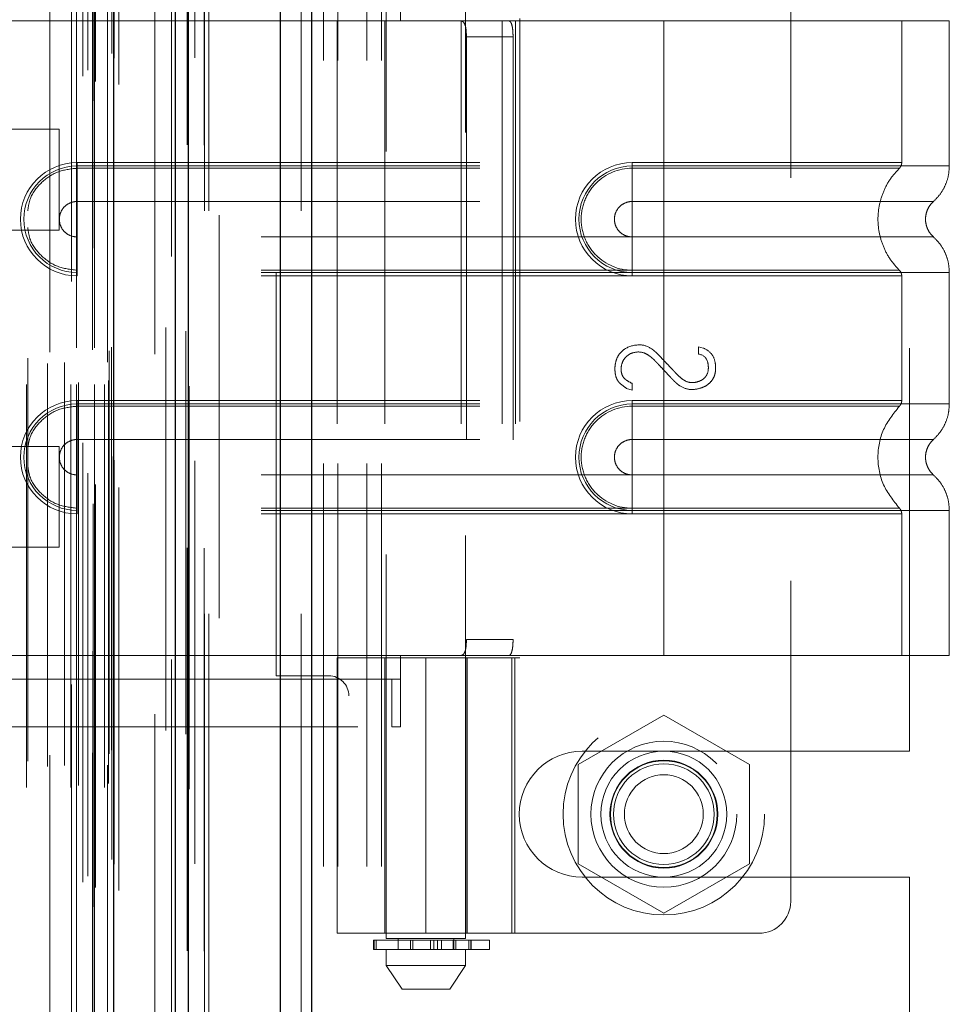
# Model space of a CAD drawing. Header units: inches. Extents: x 0.2 to 10.8, y 0.2 to 8.2.
# Tile 68 of 86: x 5.809 to 6.04, y 3.453 to 3.697. Entities that reach past the tile are written whole.
import ezdxf

# ---------------------------------------------------------------- set-up
doc = ezdxf.new("R2010")
doc.units = ezdxf.units.IN
doc.header["$MEASUREMENT"] = 0
doc.linetypes.add('HIDDEN', pattern=[0.075, 0.05, -0.025])
doc.layers.add('DIMENSIONS', color=140, linetype='Continuous')
doc.layers.add('SLD-0', color=179, linetype='Continuous')
doc.styles.add('SLDTEXTSTYLE0', font='TXT', dxfattribs={"width": 0.7})
doc.dimstyles.new('SLDDIMSTYLE0', dxfattribs={"dimtxt": 0.084961, "dimasz": 0.13, "dimexe": 0, "dimexo": 0.0625, "dimgap": 0.02124, "dimtad": 0, "dimtih": 1, "dimtoh": 1, "dimlfac": 10, "dimrnd": 1e-09, "dimzin": 12, "dimdsep": 46, "dimtxsty": 'SLDTEXTSTYLE0', "dimsah": 1, "dimcen": 0.09, "dimadec": 0, "dimazin": 3, "dimtfac": 1, "dimtofl": 0, "dimtmove": 0, "dimatfit": 3, "dimfxl": 0, "dimfrac": 2, "dimtolj": 1, "dimtzin": 12, "dimarcsym": 0})
doc.dimstyles.new('SLDDIMSTYLE1', dxfattribs={"dimtxt": 0.084961, "dimasz": 0.13, "dimexe": 0, "dimexo": 0.0625, "dimgap": 0.02124, "dimtad": 0, "dimtih": 1, "dimtoh": 1, "dimlfac": 10, "dimrnd": 1e-09, "dimzin": 12, "dimdsep": 46, "dimtxsty": 'SLDTEXTSTYLE0', "dimsah": 1, "dimcen": 0.09, "dimadec": 0, "dimazin": 3, "dimtfac": 1, "dimtmove": 0, "dimatfit": 0, "dimfxl": 0, "dimfrac": 2, "dimtolj": 1, "dimtzin": 12, "dimarcsym": 0})

# ---------------------------------------------------------------- blocks, each defined once
blk = doc.blocks.new('_D_17')
at = {"layer": 'DIMENSIONS'}
for p, q in [((5.49088, 3.28715), (5.49088, 3.53715)), ((5.8349, 3.28715), (5.36588, 3.28715)), ((5.82934, 3.04265), (5.36588, 3.04265)), ((5.49088, 2.75706), (5.49088, 3.04265)), ((4.93598, 2.75706), (4.90745, 2.75706)), ((4.90745, 2.75706), (4.90745, 2.62202)), ((5.18845, 2.75706), (5.21698, 2.75706)), ((5.21698, 2.75706), (5.21698, 2.62202)), ((5.34164, 2.75706), (5.49088, 2.75706)), ((4.90745, 2.62202), (4.93598, 2.62202)), ((5.21698, 2.62202), (5.18845, 2.62202))]:
    blk.add_line(p, q, dxfattribs=at)
for points in [[(5.49088, 3.28715), (5.51088, 3.41715), (5.47088, 3.41715)], [(5.49088, 3.04265), (5.47088, 2.91265), (5.51088, 2.91265)]]:
    blk.add_solid(points, dxfattribs=at)
at = {"layer": 'DIMENSIONS', "char_height": 0.083333, "attachment_point": 1, "style": 'SLDTEXTSTYLE0'}
for s, insert in [('2.45', (4.93598, 2.8835)), ('62.1', (4.93598, 2.72945))]:
    blk.add_mtext(s, dxfattribs=dict(at, insert=insert))
blk = doc.blocks.new('_D_18')
at = {"layer": 'DIMENSIONS'}
for p, q in [((5.8349, 5.13555), (5.36588, 5.13555)), ((5.49088, 5.13555), (5.49088, 4.43374)), ((5.32931, 4.27969), (5.30078, 4.27969)), ((5.30078, 4.27969), (5.30078, 4.14466)), ((5.65245, 4.27969), (5.68098, 4.27969)), ((5.68098, 4.27969), (5.68098, 4.14466)), ((5.30078, 4.14466), (5.32931, 4.14466)), ((5.68098, 4.14466), (5.65245, 4.14466)), ((5.49088, 3.28715), (5.49088, 4.12564)), ((5.8349, 3.28715), (5.36588, 3.28715))]:
    blk.add_line(p, q, dxfattribs=at)
for points in [[(5.49088, 5.13555), (5.47088, 5.00555), (5.51088, 5.00555)], [(5.49088, 3.28715), (5.51088, 3.41715), (5.47088, 3.41715)]]:
    blk.add_solid(points, dxfattribs=at)
at = {"layer": 'DIMENSIONS', "char_height": 0.083333, "attachment_point": 1, "style": 'SLDTEXTSTYLE0'}
for s, insert in [('18.48', (5.32931, 4.40613)), ('469.5', (5.32931, 4.25208))]:
    blk.add_mtext(s, dxfattribs=dict(at, insert=insert))
blk = doc.blocks.new('_D_19')
at = {"layer": 'DIMENSIONS'}
for p, q in [((5.7982, 5.27385), (4.89601, 5.27385)), ((5.02101, 5.27385), (5.02101, 4.48929)), ((4.85944, 4.35916), (4.83091, 4.35916)), ((4.83091, 4.35916), (4.83091, 4.22413)), ((5.18259, 4.35916), (5.21112, 4.35916)), ((5.21112, 4.35916), (5.21112, 4.22413)), ((4.83091, 4.22413), (4.85944, 4.22413)), ((5.21112, 4.22413), (5.18259, 4.22413)), ((5.02101, 3.14875), (5.02101, 4.07008)), ((5.7982, 3.14875), (4.89601, 3.14875))]:
    blk.add_line(p, q, dxfattribs=at)
for points in [[(5.02101, 5.27385), (5.00101, 5.14385), (5.04101, 5.14385)], [(5.02101, 3.14875), (5.04101, 3.27875), (5.00101, 3.27875)]]:
    blk.add_solid(points, dxfattribs=at)
at = {"layer": 'DIMENSIONS', "char_height": 0.083333, "attachment_point": 1, "style": 'SLDTEXTSTYLE0'}
for s, insert in [('21.25', (4.85944, 4.4856)), ('539.8', (4.85944, 4.33155)), ('OPENING', (4.75898, 4.1775))]:
    blk.add_mtext(s, dxfattribs=dict(at, insert=insert))

msp = doc.modelspace()

# ---------------------------------------------------------------- linework, layer by layer
at = {"layer": 'SLD-0', "linetype": 'Continuous', "lineweight": 25}
for p, q in [((5.874251, 3.049848), (5.874251, 5.383427)), ((5.881888, 5.384843), (5.881888, 3.049848)), ((5.848196, 3.049848), (5.848196, 5.372348)), ((5.85136, 3.049848), (5.85136, 5.372658)), ((5.832833, 3.081173), (5.832833, 5.341503))]:
    msp.add_line(p, q, dxfattribs=at)
at = {"layer": 'SLD-0', "linetype": 'HIDDEN', "lineweight": 18}
for p, q in [((5.874251, 3.049848), (5.874251, 5.383427)), ((5.879342, 3.049848), (5.879342, 5.383427)), ((5.879342, 3.049848), (5.879342, 5.383427)), ((5.881888, 5.384843), (5.881888, 3.049848)), ((5.881888, 3.049848), (5.881888, 5.384843)), ((5.881888, 3.049848), (5.881888, 5.384843)), ((5.85136, 3.049848), (5.85136, 5.372658)), ((5.855396, 3.049848), (5.855396, 5.372348)), ((5.856451, 3.049848), (5.856451, 5.372658)), ((5.856451, 3.049848), (5.856451, 5.372658)), ((5.851055, 3.066208), (5.851055, 5.356467)), ((5.827762, 3.077172), (5.827762, 5.345503)), ((5.827762, 3.077172), (5.827762, 5.345503)), ((5.834083, 3.081173), (5.834083, 5.341503)), ((5.825197, 3.083254), (5.825197, 5.339421)), ((5.827661, 5.340591), (5.827661, 3.082085)), ((5.828273, 3.081977), (5.828273, 5.340699)), ((5.847148, 5.338523), (5.847148, 3.084159)), ((5.847148, 5.338521), (5.847148, 3.084169)), ((5.826388, 3.08476), (5.826388, 5.337961)), ((5.832382, 3.088911), (5.832382, 5.333765)), ((5.832382, 3.088911), (5.832382, 5.333765)), ((5.832923, 3.087754), (5.832923, 5.334921)), ((5.832956, 3.088006), (5.832956, 5.33467)), ((5.822319, 5.332336), (5.822319, 3.09035)), ((5.82516, 3.092311), (5.82516, 5.330365)), ((5.843024, 5.32496), (5.843024, 3.097686)), ((5.811164, 3.106794), (5.811164, 5.315881)), ((5.81701, 5.314798), (5.81701, 3.107874)), ((5.822169, 3.106794), (5.822169, 5.315881)), ((5.823576, 5.315881), (5.823576, 3.106794)), ((5.823576, 3.106794), (5.823576, 5.315881)), ((5.824076, 3.107294), (5.824076, 5.315381)), ((5.827576, 5.315381), (5.827576, 3.107294)), ((5.828076, 3.106794), (5.828076, 5.315881)), ((5.828076, 5.315881), (5.828076, 3.106794)), ((5.830565, 3.106794), (5.830565, 5.315881)), ((5.830565, 3.106794), (5.830565, 5.315881)), ((5.831576, 3.107794), (5.831576, 5.314881)), ((5.831576, 3.107794), (5.831576, 5.314881)), ((5.831283, 5.312288), (5.831283, 3.110388)), ((5.811486, 3.113279), (5.811486, 5.309405)), ((5.816353, 3.111948), (5.816353, 5.310727)), ((5.816353, 3.111948), (5.816353, 5.310727)), ((5.82062, 3.112244), (5.82062, 5.31043)), ((5.831661, 3.11509), (5.831661, 5.307586)), ((5.831661, 3.11509), (5.831661, 5.307586)), ((5.832318, 3.116018), (5.832318, 5.306658)), ((5.832318, 3.116018), (5.832318, 5.306658)), ((5.850708, 3.119992), (5.850708, 5.302642)), ((5.845748, 3.120926), (5.845748, 5.301749)), ((5.858996, 3.148748), (5.858996, 5.273848)), ((5.858996, 3.148748), (5.858996, 5.273848)), ((5.858996, 3.148748), (5.858996, 5.273848)), ((5.858996, 3.148748), (5.858996, 5.273848)), ((5.884896, 3.287148), (5.884896, 3.949348)), ((5.884896, 3.287148), (5.884896, 3.949348)), ((5.888496, 3.287148), (5.888496, 3.949348)), ((5.895696, 3.287148), (5.895696, 3.949348)), ((5.899296, 3.287148), (5.899296, 3.949348)), ((5.899296, 3.287148), (5.899296, 3.949348)), ((5.900499, 3.764573), (5.900499, 3.469297)), ((5.920184, 3.469297), (5.920184, 3.764573)), ((6.000893, 3.758022), (6.000893, 3.478494)), ((6.030396, 3.515773), (6.030396, 3.720723)), ((5.873196, 3.534498), (5.873196, 3.701998)), ((5.904042, 3.702904), (5.904042, 3.696998)), ((5.904042, 3.696998), (5.796168, 3.696998)), ((5.904042, 3.696998), (5.796168, 3.696998)), ((5.904042, 3.696998), (5.888294, 3.696998)), ((5.888294, 3.696998), (5.888294, 3.539518)), ((5.900105, 3.696998), (5.900105, 3.539518)), ((5.969396, 3.696998), (5.904042, 3.696998)), ((5.919115, 3.696998), (5.919115, 3.539518)), ((5.929238, 3.696998), (5.929238, 3.539518)), ((5.932612, 3.696998), (5.932612, 3.539518)), ((5.932612, 3.696998), (5.932612, 3.539518)), ((5.933606, 3.697589), (5.933606, 3.538927)), ((5.969396, 3.696998), (5.969396, 3.66099)), ((6.040263, 3.696998), (5.969396, 3.696998)), ((5.969396, 3.696998), (5.969396, 3.66099)), ((5.969396, 3.696998), (5.969396, 3.661843)), ((5.969396, 3.696998), (5.969396, 3.661843)), ((6.028452, 3.661843), (6.028452, 3.696998)), ((6.040263, 3.66099), (6.040263, 3.696998)), ((5.920378, 3.693061), (5.920378, 3.543455)), ((5.931959, 3.693061), (5.920378, 3.693061)), ((5.931959, 3.693061), (5.931959, 3.543455)), ((5.819283, 3.670088), (5.772408, 3.670088)), ((5.819283, 3.645088), (5.819283, 3.670088)), ((5.823727, 3.661843), (5.969396, 3.661843)), ((5.823727, 3.661843), (5.823727, 3.660438)), ((5.823727, 3.66099), (5.969396, 3.66099)), ((5.823727, 3.66099), (5.823727, 3.65218)), ((5.823727, 3.660438), (5.969396, 3.660438)), ((5.969396, 3.661843), (5.961522, 3.661843)), ((5.961522, 3.661843), (5.961522, 3.660438)), ((5.961522, 3.66099), (5.961522, 3.65218)), ((5.969396, 3.66099), (5.961522, 3.66099)), ((5.969396, 3.660438), (5.961522, 3.660438)), ((5.823727, 3.65218), (5.969396, 3.65218)), ((5.969396, 3.65218), (5.961522, 3.65218)), ((5.772408, 3.645088), (5.819283, 3.645088)), ((5.823727, 3.634581), (5.823727, 3.643391)), ((5.969396, 3.643391), (5.823727, 3.643391)), ((5.961522, 3.643391), (5.969396, 3.643391)), ((5.961522, 3.634581), (5.961522, 3.643391)), ((5.823727, 3.633728), (5.823727, 3.635133)), ((5.969396, 3.635133), (5.823727, 3.635133)), ((5.969396, 3.634581), (5.823727, 3.634581)), ((5.969396, 3.633728), (5.823727, 3.633728)), ((5.961522, 3.635133), (5.969396, 3.635133)), ((5.961522, 3.633728), (5.961522, 3.635133)), ((5.961522, 3.634581), (5.969396, 3.634581)), ((5.961522, 3.633728), (5.969396, 3.633728)), ((5.969396, 3.634581), (5.969396, 3.601935)), ((5.969396, 3.634581), (5.969396, 3.601935)), ((5.969396, 3.633728), (5.969396, 3.602788)), ((5.969396, 3.633728), (5.969396, 3.602788)), ((6.028452, 3.602788), (6.028452, 3.633728)), ((6.040263, 3.601935), (6.040263, 3.634581)), ((5.978025, 3.616108), (5.979139, 3.61582)), ((5.978025, 3.614321), (5.978025, 3.616108)), ((5.961537, 3.607019), (5.961537, 3.605328)), ((5.961537, 3.605328), (5.960154, 3.605789)), ((5.823727, 3.602788), (5.969396, 3.602788)), ((5.823727, 3.602788), (5.823727, 3.601383)), ((5.823727, 3.601935), (5.969396, 3.601935)), ((5.823727, 3.601935), (5.823727, 3.593125)), ((5.823727, 3.601383), (5.969396, 3.601383)), ((5.961522, 3.602788), (5.961522, 3.601383)), ((5.969396, 3.602788), (5.961522, 3.602788)), ((5.961522, 3.601935), (5.961522, 3.593125)), ((5.969396, 3.601935), (5.961522, 3.601935)), ((5.969396, 3.601383), (5.961522, 3.601383)), ((5.823727, 3.593125), (5.969396, 3.593125)), ((5.969396, 3.593125), (5.961522, 3.593125)), ((5.819283, 3.591388), (5.772408, 3.591388)), ((5.819283, 3.566388), (5.819283, 3.591388)), ((5.823727, 3.575526), (5.823727, 3.584336)), ((5.969396, 3.584336), (5.823727, 3.584336)), ((5.961522, 3.584336), (5.969396, 3.584336)), ((5.961522, 3.575526), (5.961522, 3.584336)), ((5.823727, 3.574673), (5.823727, 3.576078)), ((5.969396, 3.576078), (5.823727, 3.576078)), ((5.969396, 3.575526), (5.823727, 3.575526)), ((5.969396, 3.574673), (5.823727, 3.574673)), ((5.961522, 3.576078), (5.969396, 3.576078)), ((5.961522, 3.574673), (5.961522, 3.576078)), ((5.961522, 3.575526), (5.969396, 3.575526)), ((5.961522, 3.574673), (5.969396, 3.574673)), ((5.969396, 3.575526), (5.969396, 3.539518)), ((5.969396, 3.575526), (5.969396, 3.539518)), ((5.969396, 3.574673), (5.969396, 3.539518)), ((5.969396, 3.574673), (5.969396, 3.539518)), ((6.028452, 3.539518), (6.028452, 3.574673)), ((6.040263, 3.539518), (6.040263, 3.575526)), ((5.772408, 3.566388), (5.819283, 3.566388)), ((5.920378, 3.543455), (5.931959, 3.543455)), ((5.796168, 3.539518), (5.904042, 3.539518)), ((5.796168, 3.539518), (5.904042, 3.539518)), ((5.904042, 3.539518), (5.888294, 3.539518)), ((5.888294, 3.538927), (5.932389, 3.538927)), ((5.888294, 3.538927), (5.888294, 3.47062)), ((5.900105, 3.538927), (5.900105, 3.47062)), ((5.904042, 3.539518), (5.904042, 3.533612)), ((5.969396, 3.539518), (5.904042, 3.539518)), ((5.910341, 3.538927), (5.910341, 3.47062)), ((5.910341, 3.47062), (5.910341, 3.538927)), ((5.920229, 3.538927), (5.920229, 3.47062)), ((5.920578, 3.47062), (5.920578, 3.538927)), ((5.931637, 3.47062), (5.931637, 3.538927)), ((5.932389, 3.538927), (5.933606, 3.538927)), ((5.932389, 3.47062), (5.932389, 3.538927)), ((6.040263, 3.539518), (5.969396, 3.539518)), ((5.901891, 3.533612), (5.793466, 3.533612)), ((5.886196, 3.534498), (5.873196, 3.534498)), ((5.901891, 3.521801), (5.901891, 3.533612)), ((5.901891, 3.533612), (5.904042, 3.533612)), ((5.904042, 3.521801), (5.904042, 3.533612)), ((5.891196, 3.148748), (5.891196, 3.529498)), ((5.969396, 3.524743), (5.948096, 3.512445)), ((5.990696, 3.512445), (5.969396, 3.524743)), ((5.793466, 3.521801), (5.901891, 3.521801)), ((5.904042, 3.521801), (5.901891, 3.521801)), ((5.949146, 3.515773), (6.030396, 3.515773)), ((5.948096, 3.512445), (5.948096, 3.48785)), ((5.990696, 3.48785), (5.990696, 3.512445)), ((5.948096, 3.48785), (5.969396, 3.475552)), ((5.969396, 3.475552), (5.990696, 3.48785)), ((5.949146, 3.484523), (6.030396, 3.484523)), ((6.030396, 3.385835), (6.030396, 3.484523)), ((5.932389, 3.47062), (5.888294, 3.47062)), ((5.932389, 3.47062), (5.993018, 3.47062)), ((5.897338, 3.468904), (5.897483, 3.468904)), ((5.897338, 3.468904), (5.897338, 3.466541)), ((5.897483, 3.466541), (5.897483, 3.468904)), ((5.897483, 3.468904), (5.926089, 3.468904)), ((5.897483, 3.468904), (5.897483, 3.466541)), ((5.897955, 3.468904), (5.897955, 3.466541)), ((5.897955, 3.466541), (5.897955, 3.468904)), ((5.920184, 3.469297), (5.900499, 3.469297)), ((5.903452, 3.469297), (5.903452, 3.466541)), ((5.906495, 3.466541), (5.906495, 3.468904)), ((5.906495, 3.468904), (5.906495, 3.466541)), ((5.907043, 3.468904), (5.907043, 3.466541)), ((5.907043, 3.466541), (5.907043, 3.468904)), ((5.911433, 3.466541), (5.911433, 3.468904)), ((5.911433, 3.468904), (5.911433, 3.466541)), ((5.912318, 3.468904), (5.912318, 3.466541)), ((5.912318, 3.466541), (5.912318, 3.468904)), ((5.913187, 3.466541), (5.913187, 3.468904)), ((5.913187, 3.468904), (5.913187, 3.466541)), ((5.914205, 3.468904), (5.914205, 3.466541)), ((5.914205, 3.466541), (5.914205, 3.468904)), ((5.917134, 3.468904), (5.917134, 3.466541)), ((5.917144, 3.468904), (5.917144, 3.466541)), ((5.917144, 3.466541), (5.917144, 3.468904)), ((5.917231, 3.466541), (5.917231, 3.469297)), ((5.917231, 3.466541), (5.917231, 3.468904)), ((5.917718, 3.466541), (5.917718, 3.468904)), ((5.917718, 3.468904), (5.917718, 3.466541)), ((5.920962, 3.468904), (5.920962, 3.466541)), ((5.920962, 3.466541), (5.920962, 3.468904)), ((5.921502, 3.466541), (5.921502, 3.468904)), ((5.921502, 3.468904), (5.921502, 3.466541)), ((5.921546, 3.466541), (5.921546, 3.468904)), ((5.926089, 3.466541), (5.926089, 3.468904)), ((5.897483, 3.466541), (5.897338, 3.466541)), ((5.926089, 3.466541), (5.897483, 3.466541)), ((5.900499, 3.466541), (5.900499, 3.462604)), ((5.920184, 3.462604), (5.920184, 3.466541)), ((5.900499, 3.462604), (5.920184, 3.462604)), ((5.900499, 3.462604), (5.904436, 3.456699)), ((5.916247, 3.456699), (5.920184, 3.462604)), ((5.904436, 3.456699), (5.916247, 3.456699))]:
    msp.add_line(p, q, dxfattribs=at)
at = {"layer": 'SLD-0', "linetype": 'HIDDEN', "lineweight": 18, "flags": 128}
for points in [[(5.855263, 3.066136), (5.855264, 4.202273), (5.855263, 5.356534)], [(5.852984, 3.087791), (5.852984, 4.193201), (5.852984, 5.334887)], [(5.852984, 3.087805), (5.852984, 4.164999), (5.852984, 5.334857)], [(5.843024, 5.324988), (5.843025, 4.163728), (5.843024, 3.097687)], [(5.843039, 5.314296), (5.843039, 4.220399), (5.843039, 3.108382)], [(5.851578, 3.106358), (5.851579, 4.193201), (5.851578, 5.316339)], [(5.851578, 3.106337), (5.851579, 4.235135), (5.851578, 5.316338)]]:
    msp.add_lwpolyline(points, dxfattribs=at)
at = {"layer": 'SLD-0', "linetype": 'HIDDEN', "lineweight": 18}
for radius in [0.025, 0.01811, 0.015625, 0.013386, 0.01325, 0.0125, 0.009795]:
    msp.add_circle((5.969396, 3.500148), radius, dxfattribs=at)
for centre, radius, start, end in [((5.823727, 3.647785), 0.014057, 90, 270), ((5.823727, 3.647785), 0.013205, 90, 270), ((5.961522, 3.647785), 0.014057, 90, 270), ((5.961522, 3.647785), 0.013205, 90, 270), ((5.823727, 3.58873), 0.014057, 90, 270), ((5.823727, 3.58873), 0.013205, 90, 270), ((5.961522, 3.58873), 0.014057, 90, 270), ((5.961522, 3.58873), 0.013205, 90, 270), ((5.886196, 3.529498), 0.005, 0, 90), ((5.949146, 3.500148), 0.015625, 90, 270), ((5.993018, 3.478494), 0.007874, 270, 0)]:
    msp.add_arc(centre, radius, start, end, dxfattribs=at)
for points, knots in [([(5.918833, 3.696998), (5.919128, 3.696998), (5.919383, 3.696907), (5.919801, 3.696529), (5.919961, 3.696242), (5.920193, 3.695517), (5.920267, 3.695074), (5.920358, 3.694113), (5.920378, 3.693589), (5.920378, 3.693061)], [0, 0, 0, 0, 0.25, 0.25, 0.5, 0.5, 0.75, 0.75, 1, 1, 1, 1]), ([(5.931959, 3.693061), (5.931959, 3.693583), (5.931939, 3.694094), (5.931856, 3.69505), (5.931792, 3.695488), (5.931611, 3.696214), (5.931492, 3.696506), (5.931203, 3.696896), (5.93103, 3.696998), (5.930838, 3.696998)], [0, 0, 0, 0, 0.25, 0.25, 0.5, 0.5, 0.75, 0.75, 1, 1, 1, 1]), ([(5.811486, 3.649856), (5.811614, 3.650799), (5.811967, 3.653388), (5.814602, 3.656931), (5.818745, 3.65987), (5.822067, 3.660249), (5.823727, 3.660438)], [0, 0, 0, 0, 0.1602007, 0.4401338, 0.7200669, 1, 1, 1, 1]), ([(5.961522, 3.660438), (5.958197, 3.660471), (5.953279, 3.658372), (5.949529, 3.652753), (5.94854, 3.647785), (5.949529, 3.642818), (5.953279, 3.637199), (5.958197, 3.635099), (5.961522, 3.635133)], [6.2831853, 6.2831853, 6.2831853, 6.2831853, 7.0685835, 7.4612826, 7.8539816, 8.2466807, 8.6393798, 9.424778, 9.424778, 9.424778, 9.424778]), ([(5.969396, 3.661843), (5.978418, 3.661843), (5.993863, 3.661843), (6.01297, 3.661843), (6.025377, 3.661843), (6.029989, 3.661843), (6.025377, 3.661843), (6.01297, 3.661843), (5.993863, 3.661843), (5.978418, 3.661843), (5.969396, 3.661843)], [4.7123997, 4.7123997, 4.7123997, 4.7123997, 5.1705487, 5.4977979, 5.890497, 6.2831961, 6.6758952, 7.0685943, 7.3958435, 7.8539925, 7.8539925, 7.8539925, 7.8539925]), ([(5.969396, 3.66099), (5.974035, 3.66099), (5.978673, 3.66099), (5.987771, 3.66099), (5.992231, 3.66099), (6.000801, 3.66099), (6.004911, 3.66099), (6.012624, 3.66099), (6.016227, 3.66099), (6.022786, 3.66099), (6.025743, 3.66099), (6.030896, 3.66099), (6.033093, 3.66099), (6.036643, 3.66099), (6.037996, 3.66099), (6.039806, 3.66099), (6.040263, 3.66099), (6.040263, 3.66099), (6.039806, 3.66099), (6.037996, 3.66099), (6.036643, 3.66099), (6.033093, 3.66099), (6.030896, 3.66099), (6.025743, 3.66099), (6.022786, 3.66099), (6.016227, 3.66099), (6.012624, 3.66099), (6.004911, 3.66099), (6.000801, 3.66099), (5.992231, 3.66099), (5.987771, 3.66099), (5.978673, 3.66099), (5.974035, 3.66099), (5.969396, 3.66099)], [0, 0, 0, 0, 0.0625, 0.0625, 0.125, 0.125, 0.1875, 0.1875, 0.25, 0.25, 0.3125, 0.3125, 0.375, 0.375, 0.4375, 0.4375, 0.5, 0.5, 0.5625, 0.5625, 0.625, 0.625, 0.6875, 0.6875, 0.75, 0.75, 0.8125, 0.8125, 0.875, 0.875, 0.9375, 0.9375, 1, 1, 1, 1]), ([(5.969396, 3.66099), (5.969396, 3.659383), (5.969396, 3.656012), (5.969396, 3.653246), (5.969396, 3.652179)], [0.05211884, 0.05211884, 0.05211884, 0.05211884, 0.5000015, 0.94800699, 0.94800699, 0.94800699, 0.94800699]), ([(5.969396, 3.66099), (5.969396, 3.659333), (5.969396, 3.657676), (5.969396, 3.654651), (5.969396, 3.653284), (5.969396, 3.65218)], [0, 0, 0, 0, 0.5, 0.5, 1, 1, 1, 1]), ([(5.969396, 3.660438), (5.977051, 3.660438), (5.984699, 3.660438), (5.998841, 3.660438), (6.005328, 3.660438), (6.016146, 3.660438), (6.020483, 3.660438), (6.026338, 3.660438), (6.027862, 3.660439), (6.02786, 3.660439), (6.02634, 3.660439), (6.020482, 3.660439), (6.016147, 3.660439), (6.005327, 3.660439), (5.998841, 3.660439), (5.984699, 3.660439), (5.977052, 3.660439), (5.969396, 3.660439)], [0, 0, 0, 0, 0.125, 0.125, 0.25, 0.25, 0.375, 0.375, 0.5, 0.5, 0.625, 0.625, 0.75, 0.75, 0.875, 0.875, 1, 1, 1, 1]), ([(5.969396, 3.635133), (5.969396, 3.63841), (5.969396, 3.647785), (5.969396, 3.65716), (5.969396, 3.660438)], [0.02713175, 0.02713175, 0.02713175, 0.02713175, 0.5, 0.97286829, 0.97286829, 0.97286829, 0.97286829]), ([(6.027983, 3.635015), (6.027173, 3.635888), (6.025553, 3.637634), (6.023871, 3.640813), (6.022797, 3.644223), (6.022428, 3.647785), (6.022797, 3.651348), (6.023871, 3.654758), (6.025553, 3.657937), (6.027173, 3.659683), (6.027983, 3.660556)], [0, 0, 0, 0, 0.12508578, 0.25012635, 0.37515545, 0.5, 0.62484455, 0.74987365, 0.87491422, 1, 1, 1, 1]), ([(6.027856, 3.660432), (6.027944, 3.660528), (6.028124, 3.660722), (6.028307, 3.661077), (6.028432, 3.661457), (6.028445, 3.661721), (6.028452, 3.661852)], [0, 0, 0, 0, 0.2475241, 0.5, 0.7524759, 1, 1, 1, 1]), ([(6.036317, 3.652179), (6.036896, 3.652762), (6.038065, 3.653941), (6.039303, 3.656131), (6.040112, 3.658512), (6.040213, 3.66017), (6.040263, 3.66099)], [0, 0, 0, 0, 0.2472668, 0.4999969, 0.7527284, 1, 1, 1, 1]), ([(5.823727, 3.643391), (5.823152, 3.643391), (5.822577, 3.643505), (5.821514, 3.643945), (5.821026, 3.644271), (5.820213, 3.645085), (5.819887, 3.645572), (5.819447, 3.646635), (5.819332, 3.64721), (5.819332, 3.648361), (5.819447, 3.648936), (5.819887, 3.649999), (5.820213, 3.650486), (5.821026, 3.6513), (5.821514, 3.651625), (5.822577, 3.652066), (5.823152, 3.65218), (5.823727, 3.65218)], [0, 0, 0, 0, 0.125, 0.125, 0.25, 0.25, 0.375, 0.375, 0.5, 0.5, 0.625, 0.625, 0.75, 0.75, 0.875, 0.875, 1, 1, 1, 1]), ([(5.961522, 3.65218), (5.960947, 3.65218), (5.960372, 3.652066), (5.959309, 3.651625), (5.958822, 3.6513), (5.958008, 3.650486), (5.957682, 3.649999), (5.957242, 3.648936), (5.957128, 3.648361), (5.957128, 3.64721), (5.957242, 3.646635), (5.957682, 3.645572), (5.958008, 3.645085), (5.958822, 3.644271), (5.959309, 3.643945), (5.960372, 3.643505), (5.960947, 3.643391), (5.961522, 3.643391)], [0, 0, 0, 0, 0.125, 0.125, 0.25, 0.25, 0.375, 0.375, 0.5, 0.5, 0.625, 0.625, 0.75, 0.75, 0.875, 0.875, 1, 1, 1, 1]), ([(5.969396, 3.652179), (5.979321, 3.652179), (5.996616, 3.652179), (6.018363, 3.652179), (6.032748, 3.652179), (6.038102, 3.652179), (6.032748, 3.652179), (6.018363, 3.652179), (5.996616, 3.652179), (5.979321, 3.652179), (5.969396, 3.652179)], [4.7124141, 4.7124141, 4.7124141, 4.7124141, 5.1572161, 5.4883922, 5.8858034, 6.2832146, 6.6806259, 7.0780371, 7.4092131, 7.8540152, 7.8540152, 7.8540152, 7.8540152]), ([(6.036362, 3.643352), (6.036066, 3.643647), (6.035473, 3.644238), (6.034851, 3.64534), (6.03445, 3.646532), (6.03431, 3.647785), (6.03445, 3.649039), (6.034851, 3.650231), (6.035473, 3.651333), (6.036066, 3.651923), (6.036362, 3.652219)], [0, 0, 0, 0, 0.1248324, 0.2499391, 0.3751057, 0.5, 0.6248943, 0.7500609, 0.8751676, 1, 1, 1, 1]), ([(5.823727, 3.635133), (5.822067, 3.635322), (5.818745, 3.635701), (5.814602, 3.63864), (5.811967, 3.642183), (5.811614, 3.644772), (5.811486, 3.645714)], [0, 0, 0, 0, 0.2799331, 0.5598662, 0.8397993, 1, 1, 1, 1]), ([(5.969396, 3.643392), (5.979321, 3.643392), (5.996616, 3.643392), (6.018363, 3.643392), (6.032748, 3.643392), (6.038102, 3.643392), (6.032748, 3.643392), (6.018363, 3.643392), (5.996616, 3.643392), (5.979321, 3.643392), (5.969396, 3.643392)], [4.7123641, 4.7123641, 4.7123641, 4.7123641, 5.1571661, 5.4883421, 5.8857534, 6.2831646, 6.6805758, 7.0779871, 7.4091631, 7.853965, 7.853965, 7.853965, 7.853965]), ([(5.969396, 3.634581), (5.969396, 3.636188), (5.969396, 3.639559), (5.969396, 3.642325), (5.969396, 3.643392)], [0.05211882, 0.05211882, 0.05211882, 0.05211882, 0.50000135, 0.948007, 0.948007, 0.948007, 0.948007]), ([(5.969396, 3.634581), (5.969396, 3.636238), (5.969396, 3.637895), (5.969396, 3.64092), (5.969396, 3.642287), (5.969396, 3.643391)], [0, 0, 0, 0, 0.5, 0.5, 1, 1, 1, 1]), ([(6.040263, 3.634581), (6.040213, 3.635401), (6.040112, 3.637059), (6.039303, 3.63944), (6.038065, 3.641629), (6.036896, 3.642809), (6.036317, 3.643392)], [0, 0, 0, 0, 0.2472716, 0.5000031, 0.7527332, 1, 1, 1, 1]), ([(5.969396, 3.635132), (5.977052, 3.635132), (5.984699, 3.635132), (5.998841, 3.635132), (6.005327, 3.635132), (6.016147, 3.635132), (6.020482, 3.635132), (6.02634, 3.635132), (6.02786, 3.635132), (6.027862, 3.635132), (6.026338, 3.635132), (6.020483, 3.635132), (6.016146, 3.635132), (6.005328, 3.635133), (5.998841, 3.635133), (5.984699, 3.635133), (5.977051, 3.635133), (5.969396, 3.635133)], [0, 0, 0, 0, 0.125, 0.125, 0.25, 0.25, 0.375, 0.375, 0.5, 0.5, 0.625, 0.625, 0.75, 0.75, 0.875, 0.875, 1, 1, 1, 1]), ([(5.969396, 3.634581), (5.974035, 3.634581), (5.978673, 3.634581), (5.987771, 3.634581), (5.992231, 3.634581), (6.000801, 3.634581), (6.004911, 3.634581), (6.012624, 3.634581), (6.016227, 3.634581), (6.022786, 3.634581), (6.025743, 3.634581), (6.030896, 3.634581), (6.033093, 3.634581), (6.036643, 3.634581), (6.037996, 3.634581), (6.039806, 3.634581), (6.040263, 3.634581), (6.040263, 3.634581), (6.039806, 3.634581), (6.037996, 3.634581), (6.036643, 3.634581), (6.033093, 3.634581), (6.030896, 3.634581), (6.025743, 3.634581), (6.022786, 3.634581), (6.016227, 3.634581), (6.012624, 3.634581), (6.004911, 3.634581), (6.000801, 3.634581), (5.992231, 3.634581), (5.987771, 3.634581), (5.978673, 3.634581), (5.974035, 3.634581), (5.969396, 3.634581)], [0, 0, 0, 0, 0.0625, 0.0625, 0.125, 0.125, 0.1875, 0.1875, 0.25, 0.25, 0.3125, 0.3125, 0.375, 0.375, 0.4375, 0.4375, 0.5, 0.5, 0.5625, 0.5625, 0.625, 0.625, 0.6875, 0.6875, 0.75, 0.75, 0.8125, 0.8125, 0.875, 0.875, 0.9375, 0.9375, 1, 1, 1, 1]), ([(5.969396, 3.633728), (5.978418, 3.633728), (5.993863, 3.633728), (6.01297, 3.633728), (6.025377, 3.633728), (6.029989, 3.633728), (6.025377, 3.633728), (6.01297, 3.633728), (5.993863, 3.633728), (5.978418, 3.633728), (5.969396, 3.633728)], [4.71239, 4.71239, 4.71239, 4.71239, 5.1705389, 5.4977882, 5.8904873, 6.2831864, 6.6758855, 7.0685845, 7.3958338, 7.8539827, 7.8539827, 7.8539827, 7.8539827]), ([(6.028452, 3.633728), (6.028445, 3.633857), (6.028431, 3.634118), (6.028307, 3.634493), (6.028126, 3.634844), (6.02795, 3.635037), (6.027862, 3.635133)], [0, 0, 0, 0, 0.2475769, 0.5, 0.7524231, 1, 1, 1, 1]), ([(5.960154, 3.605789), (5.959735, 3.606086), (5.959039, 3.606597), (5.958453, 3.607108), (5.958262, 3.607297), (5.957883, 3.607812), (5.95744, 3.60871), (5.957152, 3.610448), (5.957412, 3.612637), (5.958209, 3.614313), (5.960078, 3.616089), (5.961972, 3.616588), (5.963478, 3.616588)], [0, 0, 0, 0, 0.0625, 0.125, 0.15625, 0.1875, 0.25, 0.375, 0.5, 0.625, 0.75, 1, 1, 1, 1]), ([(5.963478, 3.616588), (5.964455, 3.616588), (5.965676, 3.61616), (5.967119, 3.615062), (5.968134, 3.614092), (5.969039, 3.613097), (5.970246, 3.611849), (5.971182, 3.61086), (5.971921, 3.610076), (5.972211, 3.60976), (5.97299, 3.608943), (5.973759, 3.608273), (5.974985, 3.60743), (5.976304, 3.607162), (5.977667, 3.60737), (5.978614, 3.607741), (5.97928, 3.608175), (5.980173, 3.609125), (5.980484, 3.610275), (5.980428, 3.611676), (5.980064, 3.613353), (5.979147, 3.614134), (5.978025, 3.614321)], [0, 0, 0, 0, 0.125, 0.15625, 0.1875, 0.25, 0.3125, 0.375, 0.40625, 0.421875, 0.4375, 0.46875, 0.5, 0.5625, 0.625, 0.6875, 0.71875, 0.75, 0.8125, 0.84375, 0.875, 1, 1, 1, 1]), ([(5.979139, 3.61582), (5.980013, 3.61548), (5.981395, 3.61449), (5.982192, 3.612547), (5.9823, 3.610426), (5.982025, 3.608982), (5.981439, 3.607802), (5.980358, 3.606741), (5.979539, 3.606255), (5.978161, 3.605704), (5.976098, 3.605338), (5.974025, 3.605914), (5.972638, 3.606983), (5.972082, 3.607485), (5.971565, 3.608021), (5.971299, 3.608307), (5.970728, 3.608913), (5.969971, 3.609724), (5.969031, 3.610727), (5.968272, 3.611534), (5.967697, 3.612141), (5.967433, 3.612421), (5.966923, 3.612947), (5.96635, 3.613466), (5.965425, 3.614167), (5.963886, 3.614961), (5.961789, 3.6148), (5.960272, 3.614066), (5.959121, 3.612519), (5.958761, 3.611211), (5.95879, 3.609657), (5.959206, 3.608697), (5.959789, 3.608078), (5.960218, 3.607775), (5.960938, 3.607337), (5.961537, 3.607019)], [0, 0, 0, 0, 0.0625, 0.125, 0.15625, 0.1875, 0.21875, 0.25, 0.28125, 0.3125, 0.375, 0.4375, 0.453125, 0.46875, 0.4765625, 0.484375, 0.5, 0.53125, 0.5625, 0.59375, 0.609375, 0.6171875, 0.625, 0.640625, 0.65625, 0.6875, 0.75, 0.8125, 0.84375, 0.875, 0.90625, 0.9375, 0.953125, 0.96875, 1, 1, 1, 1]), ([(5.811486, 3.590801), (5.811614, 3.591744), (5.811967, 3.594333), (5.814602, 3.597876), (5.818745, 3.600815), (5.822067, 3.601194), (5.823727, 3.601383)], [0, 0, 0, 0, 0.1602007, 0.4401338, 0.7200669, 1, 1, 1, 1]), ([(5.961522, 3.601383), (5.958197, 3.601416), (5.953279, 3.599317), (5.949529, 3.593698), (5.94854, 3.58873), (5.949529, 3.583763), (5.953279, 3.578144), (5.958197, 3.576044), (5.961522, 3.576078)], [6.2831853, 6.2831853, 6.2831853, 6.2831853, 7.0685835, 7.4612826, 7.8539816, 8.2466807, 8.6393798, 9.424778, 9.424778, 9.424778, 9.424778]), ([(5.969396, 3.602788), (5.9781, 3.602788), (5.99327, 3.602788), (6.012392, 3.602788), (6.025117, 3.602788), (6.030005, 3.602788), (6.025557, 3.602788), (6.013183, 3.602788), (5.99401, 3.602788), (5.978472, 3.602788), (5.969396, 3.602788)], [4.7123947, 4.7123947, 4.7123947, 4.7123947, 5.154448, 5.4836607, 5.878716, 6.2737713, 6.6688266, 7.0638819, 7.3930946, 7.8539925, 7.8539925, 7.8539925, 7.8539925]), ([(5.969396, 3.601935), (5.974035, 3.601935), (5.978673, 3.601935), (5.987771, 3.601935), (5.992231, 3.601935), (6.000801, 3.601935), (6.004911, 3.601935), (6.012624, 3.601935), (6.016227, 3.601935), (6.022786, 3.601935), (6.025743, 3.601935), (6.030896, 3.601935), (6.033093, 3.601935), (6.036643, 3.601935), (6.037996, 3.601935), (6.039806, 3.601935), (6.040263, 3.601935), (6.040263, 3.601935), (6.039806, 3.601935), (6.037996, 3.601935), (6.036643, 3.601935), (6.033093, 3.601935), (6.030896, 3.601935), (6.025743, 3.601935), (6.022786, 3.601935), (6.016227, 3.601935), (6.012624, 3.601935), (6.004911, 3.601935), (6.000801, 3.601935), (5.992231, 3.601935), (5.987771, 3.601935), (5.978673, 3.601935), (5.974035, 3.601935), (5.969396, 3.601935)], [0, 0, 0, 0, 0.0625, 0.0625, 0.125, 0.125, 0.1875, 0.1875, 0.25, 0.25, 0.3125, 0.3125, 0.375, 0.375, 0.4375, 0.4375, 0.5, 0.5, 0.5625, 0.5625, 0.625, 0.625, 0.6875, 0.6875, 0.75, 0.75, 0.8125, 0.8125, 0.875, 0.875, 0.9375, 0.9375, 1, 1, 1, 1]), ([(5.969396, 3.601935), (5.969396, 3.600327), (5.969396, 3.596957), (5.969396, 3.594191), (5.969396, 3.593124)], [0.05211884, 0.05211884, 0.05211884, 0.05211884, 0.5000015, 0.94800699, 0.94800699, 0.94800699, 0.94800699]), ([(5.969396, 3.601935), (5.969396, 3.600278), (5.969396, 3.598621), (5.969396, 3.595596), (5.969396, 3.594229), (5.969396, 3.593125)], [0, 0, 0, 0, 0.5, 0.5, 1, 1, 1, 1]), ([(5.969396, 3.601383), (5.971833, 3.601383), (5.974422, 3.601383), (5.979892, 3.601383), (5.982773, 3.601383), (5.98876, 3.601383), (5.991867, 3.601383), (5.998166, 3.601383), (6.001358, 3.601383), (6.007594, 3.601383), (6.010637, 3.601383), (6.016255, 3.601383), (6.018826, 3.601383), (6.023142, 3.601383), (6.024882, 3.601383), (6.027244, 3.601383), (6.027862, 3.601383), (6.027862, 3.601383), (6.027244, 3.601383), (6.024882, 3.601383), (6.023142, 3.601383), (6.018826, 3.601383), (6.016255, 3.601383), (6.010637, 3.601383), (6.007594, 3.601383), (6.001358, 3.601383), (5.998166, 3.601383), (5.991867, 3.601383), (5.98876, 3.601383), (5.982773, 3.601383), (5.979892, 3.601383), (5.974422, 3.601383), (5.971833, 3.601383), (5.969396, 3.601383)], [0, 0, 0, 0, 0.0625, 0.0625, 0.125, 0.125, 0.1875, 0.1875, 0.25, 0.25, 0.3125, 0.3125, 0.375, 0.375, 0.4375, 0.4375, 0.5, 0.5, 0.5625, 0.5625, 0.625, 0.625, 0.6875, 0.6875, 0.75, 0.75, 0.8125, 0.8125, 0.875, 0.875, 0.9375, 0.9375, 1, 1, 1, 1]), ([(6.027862, 3.576078), (6.026386, 3.577925), (6.023436, 3.581617), (6.022109, 3.58873), (6.023436, 3.595844), (6.026386, 3.599536), (6.027862, 3.601383)], [0, 0, 0, 0, 0.250214, 0.5, 0.749786, 1, 1, 1, 1]), ([(6.027856, 3.601377), (6.027944, 3.601473), (6.028124, 3.601667), (6.028307, 3.602022), (6.028432, 3.602402), (6.028445, 3.602666), (6.028452, 3.602797)], [0, 0, 0, 0, 0.247524, 0.4999999, 0.7524759, 1, 1, 1, 1]), ([(6.036317, 3.593124), (6.036896, 3.593707), (6.038065, 3.594886), (6.039303, 3.597076), (6.040112, 3.599457), (6.040213, 3.601115), (6.040263, 3.601935)], [0, 0, 0, 0, 0.2472668, 0.4999969, 0.7527284, 1, 1, 1, 1]), ([(5.823727, 3.584336), (5.823152, 3.584336), (5.822577, 3.58445), (5.821514, 3.58489), (5.821026, 3.585216), (5.820213, 3.58603), (5.819887, 3.586517), (5.819447, 3.58758), (5.819332, 3.588155), (5.819332, 3.589306), (5.819447, 3.589881), (5.819887, 3.590944), (5.820213, 3.591431), (5.821026, 3.592245), (5.821514, 3.59257), (5.822577, 3.593011), (5.823152, 3.593125), (5.823727, 3.593125)], [0, 0, 0, 0, 0.125, 0.125, 0.25, 0.25, 0.375, 0.375, 0.5, 0.5, 0.625, 0.625, 0.75, 0.75, 0.875, 0.875, 1, 1, 1, 1]), ([(5.961522, 3.593125), (5.960947, 3.593125), (5.960372, 3.593011), (5.959309, 3.59257), (5.958822, 3.592245), (5.958008, 3.591431), (5.957682, 3.590944), (5.957242, 3.589881), (5.957128, 3.589306), (5.957128, 3.588155), (5.957242, 3.58758), (5.957682, 3.586517), (5.958008, 3.58603), (5.958822, 3.585216), (5.959309, 3.58489), (5.960372, 3.58445), (5.960947, 3.584336), (5.961522, 3.584336)], [0, 0, 0, 0, 0.125, 0.125, 0.25, 0.25, 0.375, 0.375, 0.5, 0.5, 0.625, 0.625, 0.75, 0.75, 0.875, 0.875, 1, 1, 1, 1]), ([(5.969396, 3.593124), (5.979321, 3.593124), (5.996616, 3.593124), (6.018363, 3.593124), (6.032748, 3.593124), (6.038102, 3.593124), (6.032748, 3.593124), (6.018363, 3.593124), (5.996616, 3.593124), (5.979321, 3.593124), (5.969396, 3.593124)], [4.7124141, 4.7124141, 4.7124141, 4.7124141, 5.1572161, 5.4883922, 5.8858034, 6.2832146, 6.6806259, 7.0780371, 7.4092131, 7.8540152, 7.8540152, 7.8540152, 7.8540152]), ([(6.036317, 3.584336), (6.036028, 3.584631), (6.035448, 3.58522), (6.034839, 3.586312), (6.034448, 3.587492), (6.034312, 3.58873), (6.034448, 3.589969), (6.034839, 3.591148), (6.035448, 3.59224), (6.036028, 3.59283), (6.036317, 3.593124)], [0, 0, 0, 0, 0.1248363, 0.2499482, 0.3751098, 0.5, 0.6248902, 0.7500518, 0.8751637, 1, 1, 1, 1]), ([(5.823727, 3.576078), (5.822067, 3.576267), (5.818745, 3.576646), (5.814602, 3.579585), (5.811967, 3.583128), (5.811614, 3.585717), (5.811486, 3.586659)], [0, 0, 0, 0, 0.2799331, 0.5598662, 0.8397993, 1, 1, 1, 1]), ([(5.969396, 3.584337), (5.979321, 3.584337), (5.996616, 3.584337), (6.018363, 3.584337), (6.032748, 3.584337), (6.038102, 3.584337), (6.032748, 3.584337), (6.018363, 3.584337), (5.996616, 3.584337), (5.979321, 3.584337), (5.969396, 3.584337)], [4.7123641, 4.7123641, 4.7123641, 4.7123641, 5.1571661, 5.4883421, 5.8857534, 6.2831646, 6.6805758, 7.0779871, 7.4091631, 7.8539651, 7.8539651, 7.8539651, 7.8539651]), ([(5.969396, 3.575526), (5.969396, 3.577133), (5.969396, 3.580503), (5.969396, 3.58327), (5.969396, 3.584337)], [0.05211878, 0.05211878, 0.05211878, 0.05211878, 0.50000135, 0.94800698, 0.94800698, 0.94800698, 0.94800698]), ([(5.969396, 3.575526), (5.969396, 3.577183), (5.969396, 3.578839), (5.969396, 3.581865), (5.969396, 3.583232), (5.969396, 3.584336)], [0, 0, 0, 0, 0.5, 0.5, 1, 1, 1, 1]), ([(6.040263, 3.575526), (6.040213, 3.576346), (6.040112, 3.578003), (6.039303, 3.580385), (6.038065, 3.582574), (6.036896, 3.583753), (6.036317, 3.584337)], [0, 0, 0, 0, 0.2472716, 0.5000031, 0.7527332, 1, 1, 1, 1]), ([(5.969396, 3.576078), (5.971833, 3.576078), (5.974422, 3.576078), (5.979892, 3.576078), (5.982773, 3.576078), (5.98876, 3.576078), (5.991867, 3.576078), (5.998166, 3.576078), (6.001358, 3.576078), (6.007594, 3.576078), (6.010637, 3.576078), (6.016255, 3.576078), (6.018826, 3.576078), (6.023142, 3.576078), (6.024882, 3.576078), (6.027244, 3.576078), (6.027862, 3.576078), (6.027862, 3.576078), (6.027244, 3.576078), (6.024882, 3.576078), (6.023142, 3.576078), (6.018826, 3.576078), (6.016255, 3.576078), (6.010637, 3.576078), (6.007594, 3.576078), (6.001358, 3.576078), (5.998166, 3.576078), (5.991867, 3.576078), (5.98876, 3.576078), (5.982773, 3.576078), (5.979892, 3.576078), (5.974422, 3.576078), (5.971833, 3.576078), (5.969396, 3.576078)], [0, 0, 0, 0, 0.0625, 0.0625, 0.125, 0.125, 0.1875, 0.1875, 0.25, 0.25, 0.3125, 0.3125, 0.375, 0.375, 0.4375, 0.4375, 0.5, 0.5, 0.5625, 0.5625, 0.625, 0.625, 0.6875, 0.6875, 0.75, 0.75, 0.8125, 0.8125, 0.875, 0.875, 0.9375, 0.9375, 1, 1, 1, 1]), ([(5.969396, 3.575526), (5.974035, 3.575526), (5.978673, 3.575526), (5.987771, 3.575526), (5.992231, 3.575526), (6.000801, 3.575526), (6.004911, 3.575526), (6.012624, 3.575526), (6.016227, 3.575526), (6.022786, 3.575526), (6.025743, 3.575526), (6.030896, 3.575526), (6.033093, 3.575526), (6.036643, 3.575526), (6.037996, 3.575526), (6.039806, 3.575526), (6.040263, 3.575526), (6.040263, 3.575526), (6.039806, 3.575526), (6.037996, 3.575526), (6.036643, 3.575526), (6.033093, 3.575526), (6.030896, 3.575526), (6.025743, 3.575526), (6.022786, 3.575526), (6.016227, 3.575526), (6.012624, 3.575526), (6.004911, 3.575526), (6.000801, 3.575526), (5.992231, 3.575526), (5.987771, 3.575526), (5.978673, 3.575526), (5.974035, 3.575526), (5.969396, 3.575526)], [0, 0, 0, 0, 0.0625, 0.0625, 0.125, 0.125, 0.1875, 0.1875, 0.25, 0.25, 0.3125, 0.3125, 0.375, 0.375, 0.4375, 0.4375, 0.5, 0.5, 0.5625, 0.5625, 0.625, 0.625, 0.6875, 0.6875, 0.75, 0.75, 0.8125, 0.8125, 0.875, 0.875, 0.9375, 0.9375, 1, 1, 1, 1]), ([(5.969396, 3.574673), (5.978472, 3.574673), (5.99401, 3.574673), (6.013183, 3.574673), (6.025557, 3.574673), (6.030005, 3.574673), (6.025117, 3.574673), (6.012392, 3.574673), (5.99327, 3.574673), (5.9781, 3.574673), (5.969396, 3.574673)], [4.71239, 4.71239, 4.71239, 4.71239, 5.1732878, 5.5025006, 5.8975559, 6.2926112, 6.6876664, 7.0827217, 7.4119345, 7.8539878, 7.8539878, 7.8539878, 7.8539878]), ([(6.028452, 3.574664), (6.028445, 3.574795), (6.028432, 3.575059), (6.028307, 3.575438), (6.028124, 3.575793), (6.027944, 3.575988), (6.027856, 3.576084)], [0, 0, 0, 0, 0.2475241, 0.5, 0.7524759, 1, 1, 1, 1]), ([(5.920378, 3.543455), (5.920378, 3.542926), (5.920359, 3.542408), (5.920267, 3.541443), (5.920193, 3.541001), (5.919962, 3.540275), (5.919801, 3.539987), (5.919386, 3.53961), (5.919128, 3.539518), (5.918833, 3.539518)], [0, 0, 0, 0, 0.25, 0.25, 0.5, 0.5, 0.75, 0.75, 1, 1, 1, 1]), ([(5.930838, 3.539518), (5.93103, 3.539518), (5.931201, 3.539618), (5.931492, 3.540009), (5.93161, 3.5403), (5.931792, 3.541026), (5.931856, 3.541465), (5.931939, 3.542415), (5.931959, 3.542933), (5.931959, 3.543455)], [0, 0, 0, 0, 0.25, 0.25, 0.5, 0.5, 0.75, 0.75, 1, 1, 1, 1])]:
    msp.add_open_spline(points, degree=3, knots=knots, dxfattribs=at)
for points in [[(5.823727, 3.660438), (5.823727, 3.658792), (5.823727, 3.654827), (5.823727, 3.650136), (5.823727, 3.647785)], [(5.961522, 3.647785), (5.961522, 3.650136), (5.961522, 3.654827), (5.961522, 3.658792), (5.961522, 3.660438)], [(5.969396, 3.661843), (5.969396, 3.661334), (5.969396, 3.66079), (5.969396, 3.660438)], [(5.969396, 3.661843), (5.969396, 3.661321), (5.969396, 3.660803), (5.969396, 3.660438)], [(5.969396, 3.635133), (5.969396, 3.638424), (5.969396, 3.647785), (5.969396, 3.657147), (5.969396, 3.660438)], [(5.823727, 3.65218), (5.823727, 3.651082), (5.823727, 3.649434), (5.823727, 3.647785)], [(5.961522, 3.647785), (5.961522, 3.649434), (5.961522, 3.651082), (5.961522, 3.65218)], [(5.969396, 3.647785), (5.969396, 3.649434), (5.969396, 3.651082), (5.969396, 3.65218)], [(5.969396, 3.647785), (5.969396, 3.649434), (5.969396, 3.651082), (5.969396, 3.652179)], [(5.823727, 3.647785), (5.823727, 3.646137), (5.823727, 3.644489), (5.823727, 3.643391)], [(5.823727, 3.647785), (5.823727, 3.645435), (5.823727, 3.640743), (5.823727, 3.636779), (5.823727, 3.635133)], [(5.961522, 3.635133), (5.961522, 3.636779), (5.961522, 3.640743), (5.961522, 3.645435), (5.961522, 3.647785)], [(5.961522, 3.643391), (5.961522, 3.644489), (5.961522, 3.646137), (5.961522, 3.647785)], [(5.969396, 3.643391), (5.969396, 3.644489), (5.969396, 3.646137), (5.969396, 3.647785)], [(5.969396, 3.643392), (5.969396, 3.644489), (5.969396, 3.646137), (5.969396, 3.647785)], [(5.969396, 3.633728), (5.969396, 3.634249), (5.969396, 3.634767), (5.969396, 3.635133)], [(5.969396, 3.633728), (5.969396, 3.634237), (5.969396, 3.634781), (5.969396, 3.635133)], [(5.823727, 3.601383), (5.823727, 3.599737), (5.823727, 3.595772), (5.823727, 3.591081), (5.823727, 3.58873)], [(5.961522, 3.58873), (5.961522, 3.591081), (5.961522, 3.595772), (5.961522, 3.599737), (5.961522, 3.601383)], [(5.969396, 3.602788), (5.969396, 3.602278), (5.969396, 3.601735), (5.969396, 3.601383)], [(5.969396, 3.602788), (5.969396, 3.602266), (5.969396, 3.601748), (5.969396, 3.601383)], [(5.969396, 3.601383), (5.969396, 3.598091), (5.969396, 3.58873), (5.969396, 3.579369), (5.969396, 3.576078)], [(5.969396, 3.601383), (5.969396, 3.598092), (5.969396, 3.58873), (5.969396, 3.579369), (5.969396, 3.576078)], [(5.823727, 3.593125), (5.823727, 3.592027), (5.823727, 3.590378), (5.823727, 3.58873)], [(5.961522, 3.58873), (5.961522, 3.590378), (5.961522, 3.592027), (5.961522, 3.593125)], [(5.969396, 3.593125), (5.969396, 3.592027), (5.969396, 3.590378), (5.969396, 3.58873)], [(5.969396, 3.593124), (5.969396, 3.592027), (5.969396, 3.590379), (5.969396, 3.58873)], [(5.823727, 3.58873), (5.823727, 3.587082), (5.823727, 3.585434), (5.823727, 3.584336)], [(5.823727, 3.58873), (5.823727, 3.58638), (5.823727, 3.581688), (5.823727, 3.577723), (5.823727, 3.576078)], [(5.961522, 3.576078), (5.961522, 3.577723), (5.961522, 3.581688), (5.961522, 3.58638), (5.961522, 3.58873)], [(5.961522, 3.584336), (5.961522, 3.585434), (5.961522, 3.587082), (5.961522, 3.58873)], [(5.969396, 3.58873), (5.969396, 3.587082), (5.969396, 3.585434), (5.969396, 3.584336)], [(5.969396, 3.58873), (5.969396, 3.587082), (5.969396, 3.585434), (5.969396, 3.584336)], [(5.969396, 3.574673), (5.969396, 3.575194), (5.969396, 3.575712), (5.969396, 3.576078)], [(5.969396, 3.574673), (5.969396, 3.575182), (5.969396, 3.575727), (5.969396, 3.576078)]]:
    msp.add_open_spline(points, degree=3, dxfattribs=at)

# ---------------------------------------------------------------- dimensions: what is measured, and where the dimension line sits
at = {"layer": 'DIMENSIONS'}
dim = msp.add_linear_dim(base=(5.021013, 5.273848), p1=(5.848196, 3.148748), p2=(5.848196, 5.273848), angle=90, text='<>\\POPENING', dimstyle='SLDDIMSTYLE0', dxfattribs=at)
dim.commit()
dim.dimension.update_dxf_attribs({"geometry": '_D_19', "text_midpoint": (5.021013, 4.279687), "dimtype": 160})
for base, p1, p2, dimstyle, picture, middle in [((5.49088, 5.135548), (5.884896, 3.287148), (5.884896, 5.135548), 'SLDDIMSTYLE0', '_D_18', (5.49088, 4.279687)), ((5.4908796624, 3.2871476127), (5.8793408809, 3.0426476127), (5.8848964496, 3.2871476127), 'SLDDIMSTYLE1', '_D_17', (5.4908796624, 2.7570551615))]:
    dim = msp.add_linear_dim(base=base, p1=p1, p2=p2, angle=90, dimstyle=dimstyle, dxfattribs=at)
    dim.commit()
    dim.dimension.update_dxf_attribs({"geometry": picture, "text_midpoint": middle, "dimtype": 160})

doc.saveas('drawing.dxf')
